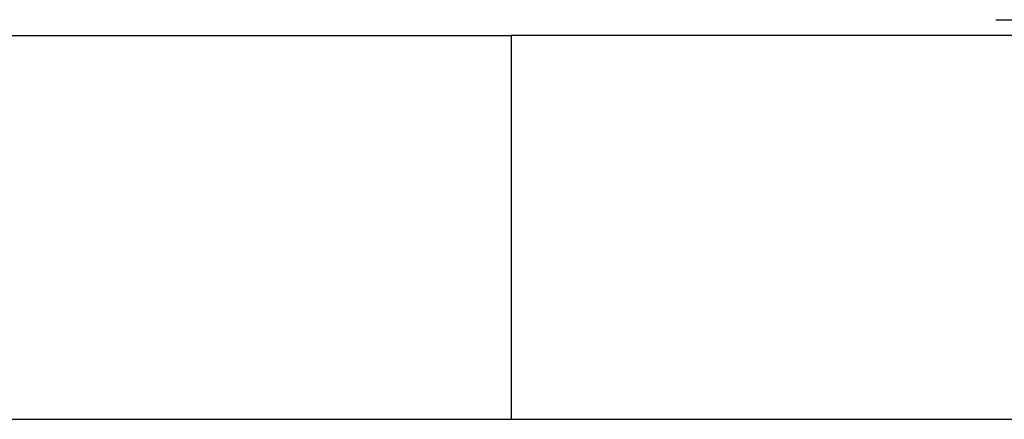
# Model space of a CAD drawing. Header units: millimetres. Extents: x 28600 to 181045, y -399112 to -163690.
# Tile 195 of 256: x 59462 to 59493, y -194653 to -194641. Entities that reach past the tile are written whole.
import ezdxf

# ---------------------------------------------------------------- set-up
doc = ezdxf.new("R2010")
doc.units = ezdxf.units.MM
doc.linetypes.add('DASHDOT', pattern=[25.4, 12.7, -6.35, 0, -6.35])
for name, color, linetype in [('!! 0_ Istn-sciany', 8, 'Continuous'), ('!! 2_proj ściany remont', 8, 'Continuous'), ('0-osie-liniA', 8, 'DASHDOT')]:
    doc.layers.add(name, color=color, linetype=linetype)

msp = doc.modelspace()

# ---------------------------------------------------------------- linework, layer by layer
at = {"layer": '!! 0_ Istn-sciany'}
for points in [[(59317.56735, -194641.12813), (59477.56735, -194641.12813)], [(59477.56735, -194641.12813), (59477.56735, -194653.12813)], [(59317.56735, -194653.12813), (59477.56735, -194653.12813)]]:
    msp.add_lwpolyline(points, dxfattribs=at)
at = {"layer": '!! 2_proj ściany remont'}
msp.add_lwpolyline([(59557.56735, -194641.12813), (59477.56735, -194641.12813), (59477.56735, -194653.12813), (59557.56735, -194653.12813)], close=True, dxfattribs=at)
at = {"layer": '0-osie-liniA', "ltscale": 5}
msp.add_lwpolyline([(57459.11355, -194640.62813), (64262.14073, -194640.62813)], dxfattribs=at)

doc.saveas('drawing.dxf')
